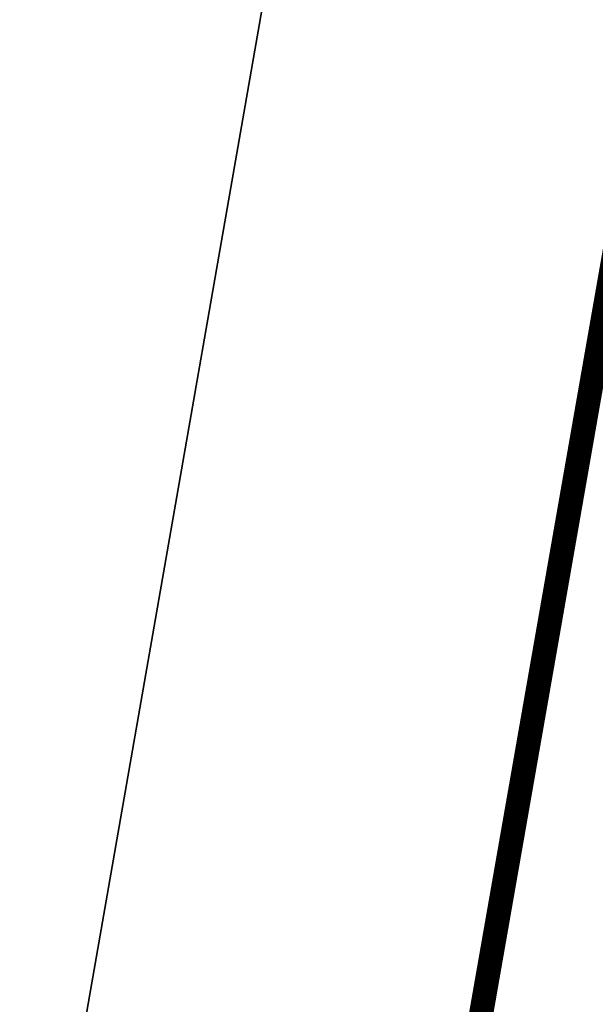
# Model space of a CAD drawing. Header units: metres. Extents: x 2514 to 227642, y 1683 to 852646.
# Tile 198 of 256: x 113819.33 to 113824.1, y 426344.47 to 426352.62. Entities that reach past the tile are written whole.
import ezdxf
from ezdxf.lldxf.tags import DXFTag

# ---------------------------------------------------------------- set-up
doc = ezdxf.new("R2010")
doc.units = ezdxf.units.M
doc.linetypes.add('XX-CENTER', pattern=[8, 5, -1, 1, -1])
for name, color, linetype, lineweight in [('B-WE-KG-GRENS_PERCEEL-GV', 252, 'KG-PERCEEL', 18), ('B-WE-OG-BEBOUWING-GV', 4, 'Continuous', 35), ('N-WE-KG-WERKGRENS-G', 7, 'XX-CENTER', 35)]:
    doc.layers.add(name, color=color, linetype=linetype, lineweight=lineweight)
doc.styles.get("Standard").update_dxf_attribs({"font": 'romans'})
tags = doc.linetypes.add('KG-PERCEEL', pattern='A,5.5,-2,["P",Standard,S=1.8,R=0,X=-0.5,Y=-0.9],-2,5.5,-2,[5,NLCS.SHX,S=0.75,R=0,X=0,Y=0],-2', length=19).pattern_tags.tags
tags[6] = DXFTag(74, 10)

msp = doc.modelspace()

# ---------------------------------------------------------------- linework, layer by layer
at = {"layer": 'B-WE-KG-GRENS_PERCEEL-GV', "ltscale": 0.2}
msp.add_lwpolyline([(113808.861, 426353.269), (113809.127, 426353.222), (113807.467, 426343.042), (113819.277, 426340.947), (113823.057, 426362.562), (113823.086, 426362.727), (113810.889, 426364.861)], dxfattribs=at)
at = {"layer": 'B-WE-OG-BEBOUWING-GV'}
msp.add_lwpolyline([(113822.397, 426358.787), (113810.2, 426360.92), (113808.861, 426353.269), (113809.127, 426353.222), (113808.735, 426350.467), (113815.067, 426349.349), (113813.755, 426341.913), (113819.277, 426340.947)], close=True, dxfattribs=at)
at = {"layer": 'N-WE-KG-WERKGRENS-G', "ltscale": 0.5, "const_width": 0.2, "flags": 128}
msp.add_lwpolyline([(113769.2433, 426371.3626), (113822.2166, 426362.125), (113825.4334, 426357.4232), (113818.6388, 426318.6453), (113777.2585, 426325.4946), (113776.5685, 426321.3257), (113771.356, 426322.1358), (113770.8128, 426317.9953), (113789.473, 426314.7592), (113787.6637, 426304.3501), (113786.1985, 426304.5778), (113784.1872, 426292.5626), (113782.2412, 426292.8884), (113780.1454, 426281.1716), (113758.7673, 426284.8719), (113758.2483, 426281.8737), (113739.236, 426285.1645), (113737.6571, 426287.601), (113767.6992, 426369.2983)], close=True, dxfattribs=at)

doc.saveas('drawing.dxf')
